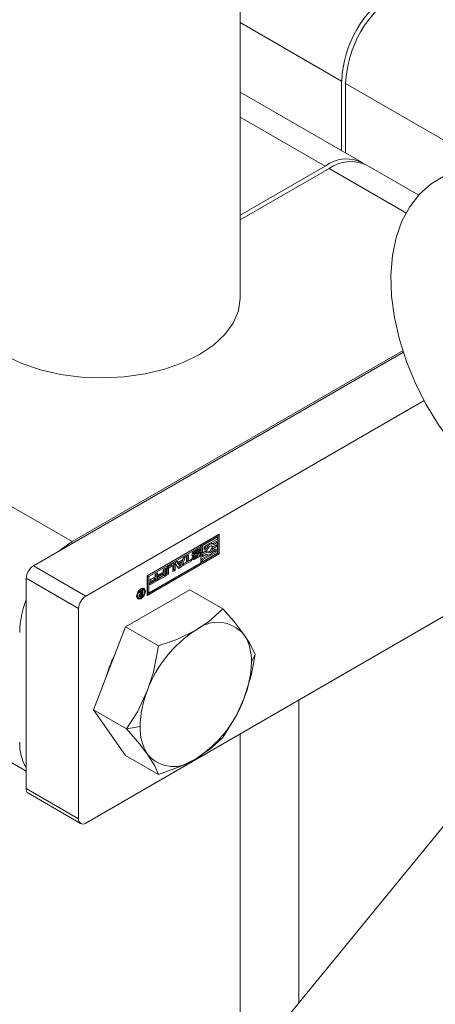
# Model space of a CAD drawing. Header units: millimetres. Extents: x 525 to 29324, y 175 to 20618.
# Tile 142 of 220: x 14290 to 14335, y 12501 to 12607. Entities that reach past the tile are written whole.
import ezdxf

# ---------------------------------------------------------------- set-up
doc = ezdxf.new("R2010")
doc.units = ezdxf.units.MM
doc.linetypes.add('SLD-Centrada-doble', pattern=[12.7, 6.35, -1.27, 1.27, -1.27, 1.27, -1.27])
doc.linetypes.add('SLD-Continua', pattern=[0])

msp = doc.modelspace()

# ---------------------------------------------------------------- linework, layer by layer
at = {"color": 7, "linetype": 'SLD-Continua', "lineweight": 18, "ltscale": 35}
for p, q in [((14313.81, 12577.07), (14313.81, 13509.86)), ((14324.76, 12592.96), (14324.76, 12600.46)), ((14325.19, 12600.22), (14325.19, 12592.72)), ((14326.99, 12591.68), (14313.81, 12599.29)), ((14333.11, 12588.15), (14327.42, 12591.43)), ((14313.81, 12585.98), (14322.99, 12591.28)), ((14323.42, 12591.04), (14313.81, 12585.49)), ((14331.45, 12571.22), (14291.46, 12548.13)), ((14331.39, 12571.39), (14295.63, 12550.75)), ((14333.69, 12565.98), (14297.11, 12544.87)), ((14303.76, 12547.07), (14311.54, 12551.56)), ((14311.22, 12551.34), (14309.6, 12550.4)), ((14311.36, 12551.26), (14309.74, 12550.32)), ((14309.91, 12550.22), (14311.36, 12551.06)), ((14311.22, 12551.34), (14311.36, 12551.26)), ((14311.36, 12551.06), (14311.36, 12551.26)), ((14311.4, 12551.48), (14311.4, 12549.5)), ((14311.54, 12551.56), (14311.54, 12549.42)), ((14309.42, 12550.3), (14303.8, 12547.05)), ((14309.56, 12550.22), (14303.94, 12546.97)), ((14308.82, 12549.7), (14309.25, 12549.95)), ((14309.56, 12550.22), (14309.42, 12550.3)), ((14309.56, 12548.48), (14309.56, 12550.22)), ((14309.6, 12550.4), (14309.6, 12549.63)), ((14309.6, 12550.4), (14309.74, 12550.32)), ((14309.74, 12550.32), (14309.74, 12549.55)), ((14309.91, 12549.85), (14309.91, 12550.22)), ((14310.01, 12550.07), (14309.91, 12550.02)), ((14310.15, 12549.99), (14309.91, 12549.85)), ((14310.01, 12550.07), (14310.15, 12549.99)), ((14310.68, 12550.31), (14310.7, 12550.27)), ((14311.22, 12550.37), (14310.7, 12550.07)), ((14310.7, 12550.27), (14310.84, 12550.19)), ((14310.7, 12550.07), (14310.84, 12549.98)), ((14310.89, 12550.5), (14310.75, 12550.59)), ((14311.22, 12550.77), (14310.82, 12550.54)), ((14310.84, 12550.19), (14311.36, 12550.49)), ((14311.36, 12550.29), (14310.84, 12549.98)), ((14311.36, 12550.69), (14310.95, 12550.45)), ((14310.95, 12549.85), (14311.19, 12549.98)), ((14311.05, 12549.9), (14311.05, 12549.7)), ((14311.19, 12549.98), (14311.19, 12549.62)), ((14311.22, 12550.77), (14311.36, 12550.69)), ((14311.22, 12550.37), (14311.36, 12550.29)), ((14311.36, 12550.49), (14311.36, 12550.69)), ((14311.36, 12549.52), (14311.36, 12550.29)), ((14303.76, 12545.09), (14311.4, 12549.5)), ((14311.54, 12549.42), (14303.76, 12544.93)), ((14307.66, 12549.01), (14307.35, 12548.14)), ((14307.88, 12549.13), (14307.49, 12548.06)), ((14307.56, 12548.8), (14307.62, 12548.98)), ((14307.62, 12548.98), (14307.88, 12549.13)), ((14307.98, 12549.19), (14308.21, 12549.33)), ((14307.98, 12548.55), (14307.98, 12549.19)), ((14308.07, 12549.24), (14308.07, 12548.77)), ((14308.21, 12549.33), (14308.21, 12548.69)), ((14308.21, 12548.69), (14308.54, 12548.87)), ((14308.54, 12548.87), (14308.54, 12548.67)), ((14308.59, 12548.97), (14308.77, 12549.08)), ((14308.64, 12549.5), (14308.77, 12549.42)), ((14308.64, 12549.46), (14308.78, 12549.38)), ((14308.66, 12549.55), (14308.8, 12549.46)), ((14309.08, 12549.48), (14308.67, 12549.25)), ((14309.11, 12549.16), (14308.68, 12548.91)), ((14309.08, 12549.8), (14308.71, 12549.58)), ((14308.76, 12549.07), (14308.78, 12549.06)), ((14309.22, 12549.39), (14308.81, 12549.17)), ((14309.26, 12549.08), (14308.82, 12548.83)), ((14308.84, 12549.39), (14309.25, 12549.61)), ((14309.22, 12549.72), (14308.85, 12549.5)), ((14308.85, 12549.07), (14309.23, 12549.29)), ((14309.29, 12549.73), (14309.15, 12549.81)), ((14309.29, 12549.41), (14309.15, 12549.49)), ((14309.34, 12549.89), (14309.18, 12549.8)), ((14309.48, 12549.81), (14309.3, 12549.7)), ((14309.3, 12549.7), (14309.3, 12549.71)), ((14309.34, 12549.89), (14309.48, 12549.81)), ((14310.12, 12549.73), (14309.6, 12549.43)), ((14309.6, 12549.63), (14309.74, 12549.55)), ((14309.6, 12549.43), (14309.6, 12549.23)), ((14309.6, 12549.43), (14309.74, 12549.35)), ((14310.36, 12549.3), (14309.6, 12548.86)), ((14309.6, 12549.23), (14309.74, 12549.15)), ((14309.6, 12548.86), (14309.6, 12548.66)), ((14309.6, 12548.86), (14309.74, 12548.78)), ((14309.74, 12549.55), (14310.26, 12549.85)), ((14310.26, 12549.65), (14309.74, 12549.35)), ((14311.19, 12549.62), (14309.74, 12548.78)), ((14309.74, 12548.58), (14311.36, 12549.52)), ((14309.74, 12549.15), (14310.15, 12549.39)), ((14309.74, 12549.35), (14309.74, 12549.15)), ((14310.12, 12549.73), (14310.26, 12549.65)), ((14310.14, 12549.38), (14310.21, 12549.33)), ((14311.05, 12549.7), (14310.74, 12549.53)), ((14311.05, 12549.7), (14311.19, 12549.62)), ((14311.4, 12549.5), (14311.54, 12549.42)), ((14303.94, 12545.23), (14309.56, 12548.48)), ((14305.49, 12547.75), (14305.72, 12547.89)), ((14305.58, 12547.81), (14305.58, 12547.12)), ((14305.72, 12547.89), (14305.72, 12547.04)), ((14305.9, 12547.89), (14305.9, 12547.31)), ((14306.31, 12548.21), (14305.98, 12548.02)), ((14306.03, 12548.09), (14306.54, 12548.39)), ((14306.05, 12547.81), (14306.05, 12547.23)), ((14306.45, 12548.13), (14306.12, 12547.93)), ((14306.51, 12548.13), (14306.36, 12548.22)), ((14306.53, 12547.51), (14306.53, 12548.09)), ((14306.62, 12548.34), (14306.62, 12547.73)), ((14306.75, 12548.48), (14307.01, 12548.63)), ((14307.14, 12547.86), (14306.75, 12548.48)), ((14306.77, 12548.25), (14306.77, 12547.64)), ((14306.95, 12548.6), (14307.07, 12548.53)), ((14307.01, 12548.63), (14307.07, 12548.53)), ((14307.33, 12548.65), (14307.02, 12548.47)), ((14307.02, 12548.47), (14307.17, 12548.23)), ((14307.02, 12548.47), (14307.16, 12548.39)), ((14307.07, 12548.53), (14307.56, 12548.8)), ((14307.35, 12548.14), (14307.07, 12547.98)), ((14307.49, 12548.06), (14307.14, 12547.86)), ((14307.47, 12548.57), (14307.16, 12548.39)), ((14307.16, 12548.39), (14307.32, 12548.15)), ((14307.17, 12548.23), (14307.32, 12548.15)), ((14307.32, 12548.15), (14307.47, 12548.57)), ((14307.33, 12548.65), (14307.47, 12548.57)), ((14307.35, 12548.14), (14307.49, 12548.06)), ((14308.4, 12548.75), (14307.65, 12548.32)), ((14308.54, 12548.67), (14307.65, 12548.16)), ((14307.65, 12548.36), (14307.98, 12548.55)), ((14307.65, 12548.16), (14307.65, 12548.36)), ((14308.07, 12548.77), (14308.21, 12548.69)), ((14308.4, 12548.79), (14308.4, 12548.75)), ((14308.4, 12548.75), (14308.54, 12548.67)), ((14309.6, 12548.66), (14309.74, 12548.58)), ((14309.74, 12548.78), (14309.74, 12548.58)), ((14357.64, 12546.72), (14245.28, 12409.68)), ((14290.68, 12546.79), (14290.68, 12524.09)), ((14343.36, 12547.07), (14297.11, 12520.37)), ((14303.76, 12544.93), (14303.76, 12547.07)), ((14303.8, 12547.05), (14303.8, 12545.31)), ((14303.8, 12547.05), (14303.94, 12546.97)), ((14303.94, 12546.97), (14303.94, 12545.23)), ((14304.08, 12546.65), (14304.62, 12546.96)), ((14304.47, 12546.84), (14304.08, 12546.61)), ((14304.62, 12546.75), (14304.08, 12546.44)), ((14304.47, 12546.84), (14304.62, 12546.75)), ((14304.62, 12547.25), (14304.85, 12547.39)), ((14304.62, 12546.96), (14304.62, 12547.25)), ((14304.62, 12546.61), (14304.62, 12546.75)), ((14304.71, 12547.3), (14304.71, 12546.62)), ((14304.85, 12547.39), (14304.85, 12546.54)), ((14305.58, 12547.12), (14304.92, 12546.74)), ((14304.92, 12546.79), (14305.49, 12547.11)), ((14305.72, 12547.04), (14304.92, 12546.58)), ((14304.92, 12546.58), (14304.92, 12546.79)), ((14304.95, 12547.15), (14305.49, 12547.46)), ((14305.34, 12547.34), (14304.95, 12547.11)), ((14305.49, 12547.26), (14304.95, 12546.95)), ((14304.95, 12546.95), (14304.95, 12547.15)), ((14305.34, 12547.34), (14305.49, 12547.26)), ((14305.49, 12547.46), (14305.49, 12547.75)), ((14305.49, 12547.11), (14305.49, 12547.26)), ((14305.58, 12547.12), (14305.72, 12547.04)), ((14305.81, 12547.09), (14305.81, 12547.7)), ((14305.9, 12547.31), (14305.81, 12547.25)), ((14306.05, 12547.23), (14305.81, 12547.09)), ((14305.9, 12547.31), (14306.05, 12547.23)), ((14306.62, 12547.73), (14306.53, 12547.67)), ((14306.77, 12547.64), (14306.53, 12547.51)), ((14306.62, 12547.73), (14306.77, 12547.64)), ((14303.19, 12545.66), (14303.09, 12545.68)), ((14303.34, 12545.57), (14303.19, 12545.66)), ((14304.71, 12546.62), (14304.05, 12546.24)), ((14304.05, 12546.29), (14304.62, 12546.61)), ((14304.85, 12546.54), (14304.05, 12546.08)), ((14304.05, 12546.08), (14304.05, 12546.29)), ((14304.08, 12546.44), (14304.08, 12546.65)), ((14304.71, 12546.62), (14304.85, 12546.54)), ((14308.36, 12545.56), (14301.42, 12541.56)), ((14302.61, 12544.84), (14302.68, 12544.77)), ((14302.68, 12544.77), (14302.82, 12544.69)), ((14302.88, 12545.32), (14303, 12545.38)), ((14303.01, 12545.16), (14302.88, 12545.32)), ((14302.9, 12544.99), (14303.01, 12544.93)), ((14302.91, 12545.03), (14302.99, 12544.99)), ((14302.97, 12544.95), (14302.92, 12544.92)), ((14302.94, 12545.35), (14302.99, 12545.27)), ((14302.95, 12545.1), (14303.02, 12545.07)), ((14302.97, 12545.23), (14302.96, 12545.22)), ((14302.99, 12545.24), (14302.97, 12545.23)), ((14302.97, 12545.23), (14303.11, 12545.15)), ((14302.99, 12545.27), (14303.13, 12545.19)), ((14302.99, 12545.24), (14303.13, 12545.16)), ((14303, 12545.38), (14303.13, 12545.19)), ((14303.23, 12544.93), (14303.06, 12544.84)), ((14303.07, 12544.94), (14303.08, 12544.94)), ((14303.08, 12544.94), (14303.09, 12544.95)), ((14303.09, 12545.21), (14303.09, 12545.19)), ((14303.09, 12544.95), (14303.13, 12544.97)), ((14303.13, 12545.16), (14303.11, 12545.15)), ((14303.13, 12545.46), (14303.23, 12545.52)), ((14303.13, 12545.19), (14303.13, 12545.46)), ((14303.13, 12544.97), (14303.13, 12545.16)), ((14303.13, 12544.99), (14303.23, 12544.93)), ((14303.23, 12545.52), (14303.23, 12544.93)), ((14303.94, 12545.23), (14303.8, 12545.31)), ((14308.36, 12545.56), (14311.93, 12543.51)), ((14296.34, 12543.52), (14296.34, 12520.82)), ((14301.42, 12541.56), (14297.95, 12532.61)), ((14301.42, 12541.56), (14304.99, 12539.5)), ((14320.13, 12500.96), (14320.13, 12533.65)), ((14297.95, 12532.61), (14301.52, 12530.56)), ((14297.95, 12532.61), (14301.42, 12527.68)), ((14280.78, 12531.71), (14290.68, 12525.99)), ((14313.81, 12493.26), (14313.81, 12530.01)), ((14301.42, 12527.68), (14304.99, 12525.62)), ((14290.91, 12523.58), (14296.56, 12520.32))]:
    msp.add_line(p, q, dxfattribs=at)
at = {"color": 8, "linetype": 'SLD-Centrada-doble', "lineweight": 18, "ltscale": 35}
for p, q in [((14313.81, 12606.79), (14324.76, 12600.46)), ((14340.94, 12591.12), (14325.19, 12600.22)), ((14313.81, 12596.58), (14322.99, 12591.28)), ((14331.76, 12586.22), (14323.42, 12591.04)), ((14295.63, 12550.75), (14274.63, 12562.87)), ((14309.34, 12549.9), (14309.48, 12549.82)), ((14308.77, 12549.4), (14308.63, 12549.48)), ((14308.67, 12549.25), (14308.81, 12549.17)), ((14308.68, 12548.91), (14308.82, 12548.83)), ((14308.71, 12549.58), (14308.85, 12549.5)), ((14308.76, 12549.07), (14308.78, 12549.06)), ((14309.08, 12549.8), (14309.22, 12549.72)), ((14309.08, 12549.48), (14309.22, 12549.39)), ((14309.1, 12549.49), (14309.25, 12549.4)), ((14309.11, 12549.81), (14309.25, 12549.73)), ((14309.11, 12549.16), (14309.26, 12549.08)), ((14309.13, 12549.49), (14309.27, 12549.41)), ((14309.14, 12549.81), (14309.28, 12549.73)), ((14309.34, 12549.56), (14309.49, 12549.48)), ((14297.11, 12544.87), (14291.46, 12548.13)), ((14305.9, 12547.89), (14306.05, 12547.81)), ((14305.98, 12548.02), (14306.12, 12547.93)), ((14306.31, 12548.21), (14306.45, 12548.13)), ((14306.62, 12548.34), (14306.77, 12548.25)), ((14296.34, 12543.52), (14290.68, 12546.79)), ((14302.62, 12544.98), (14302.72, 12544.92)), ((14302.89, 12544.87), (14303, 12544.81)), ((14302.9, 12545), (14302.99, 12544.95)), ((14302.91, 12545.02), (14302.99, 12544.98)), ((14302.92, 12544.92), (14303.06, 12544.84)), ((14303.42, 12545.48), (14303.55, 12545.4)), ((14315.4, 12538.57), (14315, 12537.72)), ((14302.98, 12530.78), (14301.52, 12530.56)), ((14296.34, 12520.82), (14290.68, 12524.09))]:
    msp.add_line(p, q, dxfattribs=at)
at = {"color": 7, "linetype": 'SLD-Continua', "lineweight": 18, "ltscale": 35, "flags": 128}
for points in [[(14356.69, 12579.61), (14355.93, 12580.76), (14354.41, 12582.79), (14352.75, 12584.67), (14350.99, 12586.37), (14349.13, 12587.85), (14347.21, 12589.09), (14345.23, 12590.07), (14343.23, 12590.75), (14341.25, 12591.12), (14339.33, 12591.15), (14337.53, 12590.85), (14335.89, 12590.25), (14334.44, 12589.37), (14333.18, 12588.25), (14332.13, 12586.9), (14331.28, 12585.35), (14330.65, 12583.58), (14330.24, 12581.63), (14330.07, 12579.51), (14330.15, 12577.26), (14330.47, 12574.93), (14331.01, 12572.56), (14331.78, 12570.19), (14332.75, 12567.84), (14333.91, 12565.55), (14335.24, 12563.35), (14336.73, 12561.27), (14338.35, 12559.34), (14340.08, 12557.59), (14341.91, 12556.05), (14343.71, 12554.8), (14344.27, 12554.47)], [(14313.81, 12577.07), (14313.81, 12576.99), (14313.61, 12575.65), (14313.05, 12574.35), (14312.15, 12573.11), (14310.93, 12571.97), (14309.42, 12570.95), (14307.65, 12570.08), (14305.67, 12569.37), (14303.53, 12568.86), (14301.28, 12568.53), (14298.96, 12568.42), (14296.64, 12568.51), (14294.38, 12568.8), (14292.22, 12569.3), (14290.21, 12569.98), (14288.42, 12570.83)], [(14294.23, 12549.73), (14294.53, 12549.98), (14295.63, 12550.75)], [(14309.34, 12549.9), (14309.34, 12549.95), (14309.33, 12549.98)], [(14310.95, 12550.45), (14310.87, 12550.51), (14310.78, 12550.53), (14310.67, 12550.52), (14310.55, 12550.47), (14310.43, 12550.39), (14310.32, 12550.27), (14310.23, 12550.14), (14310.15, 12549.99)], [(14310.26, 12549.85), (14310.31, 12549.98), (14310.37, 12550.09), (14310.46, 12550.19), (14310.55, 12550.27), (14310.65, 12550.3), (14310.73, 12550.3), (14310.8, 12550.26), (14310.84, 12550.19)], [(14310.84, 12549.98), (14310.8, 12549.86), (14310.73, 12549.74), (14310.65, 12549.64), (14310.55, 12549.57), (14310.46, 12549.54), (14310.37, 12549.54), (14310.31, 12549.58), (14310.26, 12549.65)], [(14308.6, 12549.22), (14308.63, 12549.23), (14308.67, 12549.25)], [(14308.6, 12548.88), (14308.63, 12548.89), (14308.68, 12548.91)], [(14309.34, 12549.56), (14309.34, 12549.61), (14309.33, 12549.64)], [(14310.15, 12549.39), (14310.23, 12549.33), (14310.32, 12549.3), (14310.43, 12549.32), (14310.55, 12549.37), (14310.67, 12549.45), (14310.78, 12549.56), (14310.87, 12549.7), (14310.95, 12549.85)], [(14306.62, 12548.34), (14306.62, 12548.38), (14306.61, 12548.41)], [(14302.61, 12544.86), (14302.65, 12545.09), (14302.75, 12545.32), (14302.9, 12545.53), (14303.08, 12545.67), (14303.26, 12545.73), (14303.41, 12545.7), (14303.51, 12545.59), (14303.55, 12545.4)], [(14303.33, 12545.73), (14303.37, 12545.67), (14303.41, 12545.5)], [(14303.55, 12545.4), (14303.51, 12545.17), (14303.41, 12544.94), (14303.26, 12544.73), (14303.08, 12544.59), (14302.9, 12544.53), (14302.75, 12544.56), (14302.65, 12544.67), (14302.61, 12544.86)], [(14302.92, 12544.66), (14302.76, 12544.61), (14302.69, 12544.61)], [(14303.44, 12545.34), (14303.41, 12545.48), (14303.34, 12545.57), (14303.22, 12545.6), (14303.08, 12545.55), (14302.94, 12545.44), (14302.82, 12545.28), (14302.74, 12545.1), (14302.72, 12544.92)], [(14302.72, 12544.92), (14302.74, 12544.78), (14302.82, 12544.69), (14302.94, 12544.66), (14303.08, 12544.71), (14303.22, 12544.82), (14303.34, 12544.98), (14303.41, 12545.16), (14303.44, 12545.34)], [(14311.93, 12543.51), (14310.36, 12542.1), (14308.99, 12541.19)], [(14314.2, 12540.73), (14313.1, 12542.16), (14311.93, 12543.51)], [(14308.99, 12541.19), (14306.95, 12540.2), (14304.99, 12539.5)], [(14315.4, 12538.57), (14314.83, 12539.74), (14314.2, 12540.73)], [(14304.99, 12539.5), (14304.42, 12536.67), (14303.79, 12534.72)], [(14314.2, 12533.79), (14314.97, 12536.3), (14315.4, 12538.57)], [(14303.79, 12534.72), (14302.69, 12532.39), (14301.52, 12530.56)], [(14311.93, 12529.62), (14313.36, 12531.95), (14314.2, 12533.79)], [(14301.52, 12530.56), (14302.95, 12528.88), (14303.79, 12527.78)], [(14308.99, 12527.31), (14310.71, 12528.49), (14311.93, 12529.62)], [(14303.79, 12527.78), (14304.56, 12526.54), (14304.99, 12525.62)], [(14304.99, 12525.62), (14307.42, 12526.52), (14308.99, 12527.31)]]:
    msp.add_lwpolyline(points, dxfattribs=at)
at = {"color": 7, "linetype": 'SLD-Continua', "lineweight": 18, "ltscale": 1225}
for centre, radius, start, end in [((14337.04, 12599.9), 12.29, 122.6055, 177.3945), ((14337.47, 12599.66), 12.29, 122.6055, 177.3945), ((14325.29, 12588.31), 3.76, 59.4865, 127.6924), ((14325.76, 12587.76), 4.02, 65.6929, 125.6176), ((14309.34, 12549.84), 0.142, 350.786, 129.2033), ((14309.03, 12549.9), 0.317, 357.8214, 359.9881), ((14311.06, 12549.63), 1.14, 137.6309, 156.8596), ((14310.16, 12550.14), 0.539, 282.483, 352.2024), ((14310.62, 12550.37), 0.252, 60.8421, 94.9498), ((14308.73, 12549.28), 0.141, 170.4683, 307.1329), ((14309.09, 12549.28), 0.5, 122.6055, 177.3945), ((14308.91, 12548.96), 0.318, 177.5316, 179.9847), ((14308.73, 12548.94), 0.142, 170.786, 309.2033), ((14308.65, 12549.48), 0.0201, 180.2387, 236.7656), ((14308.81, 12549.4), 0.21, 120.5428, 134.1239), ((14308.91, 12549.36), 0.153, 135.0345, 153.4911), ((14308.83, 12549.4), 0.0616, 153.0731, 178.4377), ((14308.79, 12549.4), 0.0218, 173.6826, 238.7406), ((14308.8, 12549.08), 0.0258, 176.8473, 218.1771), ((14308.8, 12549.42), 0.0436, 243.4857, 276.9779), ((14308.8, 12549.08), 0.026, 221.1534, 273.5967), ((14308.96, 12549.32), 0.213, 120.5998, 135.8227), ((14308.79, 12549.5), 0.124, 277.0527, 297.0917), ((14308.8, 12549.12), 0.0708, 268.6989, 290.4433), ((14308.77, 12549.2), 0.154, 288.7213, 300.3122), ((14309.16, 12549.67), 0.15, 106.7665, 120.4283), ((14309.17, 12549.32), 0.178, 110.9085, 118.9425), ((14309.14, 12549.4), 0.093, 93.2195, 110.3674), ((14309.13, 12549.75), 0.0626, 80.0666, 107.5199), ((14308.87, 12549.56), 0.464, 301.8767, 329.0994), ((14309.13, 12549.46), 0.0345, 60.8925, 93.5103), ((14309.14, 12549.79), 0.0235, 60.1073, 78.5945), ((14309.3, 12549.59), 0.15, 106.7665, 120.4283), ((14309.31, 12549.24), 0.178, 110.9085, 118.9425), ((14309.12, 12549.46), 0.202, 300.3648, 312.236), ((14309.27, 12549.67), 0.0626, 80.0666, 107.5199), ((14309.35, 12549.5), 0.142, 350.8443, 129.5612), ((14309.28, 12549.32), 0.093, 93.2195, 110.3674), ((14308.99, 12549.5), 0.5, 302.6055, 357.3945), ((14309.14, 12549.44), 0.176, 311.4311, 326.7327), ((14309.28, 12549.38), 0.0335, 54.558, 93.8995), ((14309.28, 12549.71), 0.0236, 34.9851, 78.504), ((14309.28, 12549.39), 0.0231, 354.9482, 50.6905), ((14309.24, 12549.39), 0.067, 324.2444, 357.3793), ((14309.28, 12549.71), 0.0274, 0.0847, 29.7118), ((14308.89, 12549.57), 0.451, 335.3566, 358.3177), ((14309.26, 12549.38), 0.0431, 358.3758, 359.9934), ((14309.17, 12549.82), 0.317, 357.8214, 359.9881), ((14292.37, 12546.71), 1.69, 122.6055, 177.3945), ((14306.3, 12547.68), 0.492, 122.6055, 177.3945), ((14306.06, 12547.88), 0.158, 122.6055, 177.3945), ((14306.2, 12547.8), 0.158, 122.6055, 177.3945), ((14306.34, 12548.17), 0.0516, 65.686, 125.6182), ((14306.48, 12548.09), 0.0448, 350.786, 129.2033), ((14306.63, 12548.28), 0.14, 350.786, 129.2033), ((14298.03, 12543.44), 1.69, 122.6055, 177.3945), ((14303.17, 12544.92), 0.28, 158.3095, 178.9213), ((14303.09, 12544.92), 0.202, 179.9989, 180.6575), ((14303.09, 12544.91), 0.204, 176.3455, 179.9664), ((14302.78, 12545.17), 0.295, 292.4031, 299.5763), ((14302.99, 12544.9), 0.106, 174.9365, 230.7647), ((14303.22, 12544.9), 0.337, 129.8433, 159.359), ((14302.97, 12544.89), 0.0842, 237.0273, 285.5387), ((14303.14, 12544.98), 0.156, 145.25, 176.1881), ((14303.15, 12544.98), 0.162, 176.4891, 179.969), ((14303.12, 12544.98), 0.128, 179.622, 192.3739), ((14303.02, 12544.95), 0.0312, 186.485, 269.8851), ((14302.93, 12545.06), 0.263, 283.9584, 300.0315), ((14303.26, 12544.89), 0.3, 119.821, 143.3096), ((14303.01, 12545.05), 0.124, 274.531, 296.8201), ((14300.45, 12540.73), 10.48, 158.7928, 178.8041), ((14311.36, 12538.3), 3.74, 40.5328, 129.2482), ((14316.03, 12530.21), 13.05, 122.638, 159.7729), ((14309.79, 12537.94), 5.22, 357.6485, 32.3492), ((14311.41, 12532.77), 12.56, 152.7298, 165.4619), ((14303.94, 12537.94), 11.07, 337.9788, 358.8918), ((14314.05, 12530.57), 11.07, 157.9788, 178.8918), ((14301.96, 12538.3), 13.05, 302.638, 339.7729), ((14308.2, 12530.57), 5.22, 177.6485, 212.3492), ((14294.84, 12528.89), 4.87, 177.4272, 211.3704), ((14306.63, 12530.21), 3.74, 220.5328, 309.2482), ((14291.2, 12524.02), 0.527, 172.7442, 235.9437), ((14296.81, 12520.74), 0.48, 170.786, 309.2033)]:
    msp.add_arc(centre, radius, start, end, dxfattribs=at)

doc.saveas('drawing.dxf')
